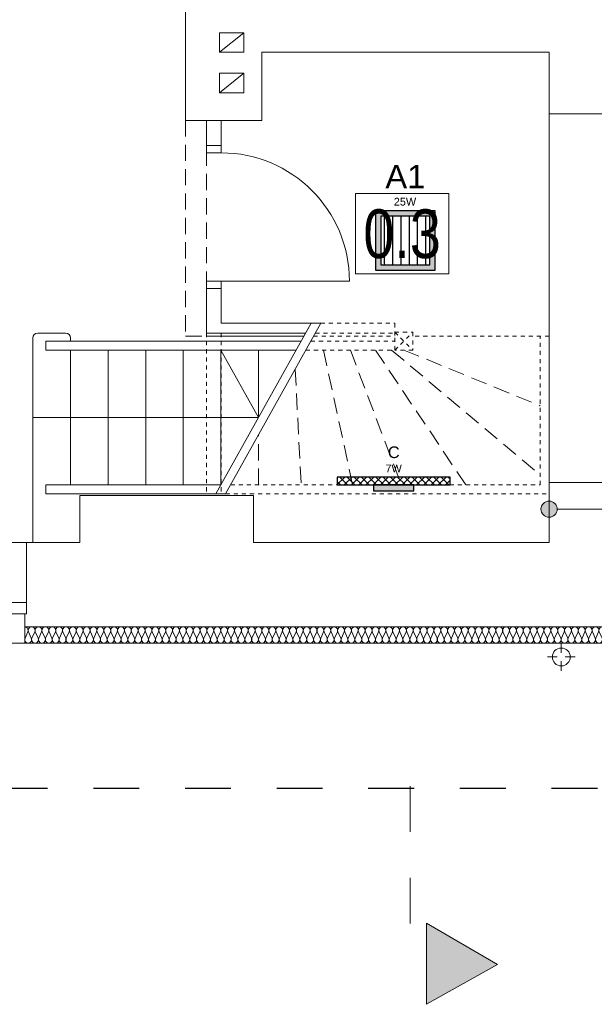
# Model space of a CAD drawing. Extents: x -635870 to -372006, y -44437 to 104716.
# Tile 204 of 221: x -475731 to -472192, y 26140 to 32205. Entities that reach past the tile are written whole.
import ezdxf
from ezdxf.enums import TextEntityAlignment as Align

# ---------------------------------------------------------------- set-up
doc = ezdxf.new("R2010")
doc.units = 0
doc.header["$MEASUREMENT"] = 0
for name, pattern in [('Dashed', [564.444447, 282.222223, -282.222223]), ('Hidden Line', [50, 25, -25]), ('Krawędzie ukryte', [150, 100, -50])]:
    doc.linetypes.add(name, pattern=pattern)
doc.layers.get('0').update_dxf_attribs({"color": 252})
for name, color, linetype in [('!OSWIETLENIE-LL', 1, 'Continuous'), ('Arch opisy', 252, 'Continuous'), ('Inwent Izolacje', 252, 'Continuous')]:
    doc.layers.add(name, color=color, linetype=linetype)
for name, color, linetype, lineweight in [('Arch opisy_Nr_Pióra__21', 252, 'Continuous', 9), ('INWENT DACH_Nr_Pióra__21', 252, 'Continuous', 9), ('Inwent Izolacje_Nr_Pióra__2', 252, 'Continuous', 13), ('INWENT KONST. DREWNIANA_Nr_Pióra__21', 252, 'Continuous', 9), ('INWENT OPISY_Nr_Pióra__21', 252, 'Continuous', 9), ('INWENT OPISY_Nr_Pióra__41', 252, 'Continuous', 15), ('INWENT. DRZWI_Nr_Pióra__5', 252, 'Continuous', 13), ('INWENT. OKNA_Nr_Pióra__5', 252, 'Continuous', 13), ('INWENT.ŚCIANY_Nr_Pióra__1', 252, 'Continuous', 25), ('INWENT.ŚCIANY_Nr_Pióra__20', 252, 'Continuous', 60), ('INWENT.ŚCIANY_Nr_Pióra__21', 252, 'Continuous', 9), ('INWENT.ŚCIANY_Nr_Pióra__3', 252, 'Continuous', 13), ('Istniejące schody_Nr_Pióra__21', 252, 'Continuous', 9), ('Istniejące stropy_Nr_Pióra__5', 252, 'Continuous', 13)]:
    doc.layers.add(name, color=color, linetype=linetype, lineweight=lineweight)
doc.styles.add('GENERATED_STYLE_3', font='ARIALN.TTF')
doc.styles.get("Standard").update_dxf_attribs({"font": 'arial.ttf', "bigfont": 'BIGFONT.SHX'})

# ---------------------------------------------------------------- blocks, each defined once
blk = doc.blocks.new('Izolacja cieplna 14_155', base_point=(-471930.2, 28464.5))
at = {"layer": 'Inwent Izolacje_Nr_Pióra__2', "linetype": 'Continuous'}
for p, q in [((-475680.8, 28434.7), (-475698.4, 28394.3)), ((-475659.6, 28394.3), (-475677.2, 28434.7)), ((-475638.4, 28434.7), (-475656, 28394.3)), ((-475617.2, 28394.3), (-475634.9, 28434.7)), ((-475596.1, 28434.7), (-475613.7, 28394.3)), ((-475574.9, 28394.3), (-475592.5, 28434.7)), ((-475553.7, 28434.7), (-475571.3, 28394.3)), ((-475532.5, 28394.3), (-475550.1, 28434.7)), ((-475511.3, 28434.7), (-475529, 28394.3)), ((-475490.2, 28394.3), (-475507.8, 28434.7)), ((-475469, 28434.7), (-475486.6, 28394.3)), ((-475447.8, 28394.3), (-475465.4, 28434.7)), ((-475426.6, 28434.7), (-475444.2, 28394.3)), ((-475405.4, 28394.3), (-475423.1, 28434.7)), ((-475384.3, 28434.7), (-475401.9, 28394.3)), ((-475363.1, 28394.3), (-475380.7, 28434.7)), ((-475341.9, 28434.7), (-475359.5, 28394.3)), ((-475320.7, 28394.3), (-475338.4, 28434.7)), ((-475299.5, 28434.7), (-475317.2, 28394.3)), ((-475278.4, 28394.3), (-475296, 28434.7)), ((-475257.2, 28434.7), (-475274.8, 28394.3)), ((-475236, 28394.3), (-475253.6, 28434.7)), ((-475214.8, 28434.7), (-475232.5, 28394.3)), ((-475193.7, 28394.3), (-475211.3, 28434.7)), ((-475172.5, 28434.7), (-475190.1, 28394.3)), ((-475151.3, 28394.3), (-475168.9, 28434.7)), ((-475130.1, 28434.7), (-475147.7, 28394.3)), ((-475108.9, 28394.3), (-475126.6, 28434.7)), ((-475087.8, 28434.7), (-475105.4, 28394.3)), ((-475066.6, 28394.3), (-475084.2, 28434.7)), ((-475045.4, 28434.7), (-475063, 28394.3)), ((-475024.2, 28394.3), (-475041.8, 28434.7)), ((-475003, 28434.7), (-475020.7, 28394.3)), ((-474981.9, 28394.3), (-474999.5, 28434.7)), ((-474960.7, 28434.7), (-474978.3, 28394.3)), ((-474939.5, 28394.3), (-474957.1, 28434.7)), ((-474918.3, 28434.7), (-474935.9, 28394.3)), ((-474897.1, 28394.3), (-474914.8, 28434.7)), ((-474876, 28434.7), (-474893.6, 28394.3)), ((-474854.8, 28394.3), (-474872.4, 28434.7)), ((-474833.6, 28434.7), (-474851.2, 28394.3)), ((-474812.4, 28394.3), (-474830, 28434.7)), ((-474791.2, 28434.7), (-474808.9, 28394.3)), ((-474770.1, 28394.3), (-474787.7, 28434.7)), ((-474748.9, 28434.7), (-474766.5, 28394.3)), ((-474727.7, 28394.3), (-474745.3, 28434.7)), ((-474706.5, 28434.7), (-474724.1, 28394.3)), ((-474685.3, 28394.3), (-474703, 28434.7)), ((-474664.2, 28434.7), (-474681.8, 28394.3)), ((-474643, 28394.3), (-474660.6, 28434.7)), ((-474621.8, 28434.7), (-474639.4, 28394.3)), ((-474600.6, 28394.3), (-474618.2, 28434.7)), ((-474579.4, 28434.7), (-474597.1, 28394.3)), ((-474558.3, 28394.3), (-474575.9, 28434.7)), ((-474537.1, 28434.7), (-474554.7, 28394.3)), ((-474515.9, 28394.3), (-474533.5, 28434.7)), ((-474494.7, 28434.7), (-474512.3, 28394.3)), ((-474473.5, 28394.3), (-474491.2, 28434.7)), ((-474452.4, 28434.7), (-474470, 28394.3)), ((-474431.2, 28394.3), (-474448.8, 28434.7)), ((-474410, 28434.7), (-474427.6, 28394.3)), ((-474388.8, 28394.3), (-474406.4, 28434.7)), ((-474367.6, 28434.7), (-474385.3, 28394.3)), ((-474346.5, 28394.3), (-474364.1, 28434.7)), ((-474325.3, 28434.7), (-474342.9, 28394.3)), ((-474304.1, 28394.3), (-474321.7, 28434.7)), ((-474282.9, 28434.7), (-474300.5, 28394.3)), ((-474261.7, 28394.3), (-474279.4, 28434.7)), ((-474240.6, 28434.7), (-474258.2, 28394.3)), ((-474219.4, 28394.3), (-474237, 28434.7)), ((-474198.2, 28434.7), (-474215.8, 28394.3)), ((-474177, 28394.3), (-474194.6, 28434.7)), ((-474155.8, 28434.7), (-474173.5, 28394.3)), ((-474134.7, 28394.3), (-474152.3, 28434.7)), ((-474113.5, 28434.7), (-474131.1, 28394.3)), ((-474092.3, 28394.3), (-474109.9, 28434.7)), ((-474071.1, 28434.7), (-474088.7, 28394.3)), ((-474049.9, 28394.3), (-474067.6, 28434.7)), ((-474028.8, 28434.7), (-474046.4, 28394.3)), ((-474007.6, 28394.3), (-474025.2, 28434.7)), ((-473986.4, 28434.7), (-474004, 28394.3)), ((-473965.2, 28394.3), (-473982.8, 28434.7)), ((-473944, 28434.7), (-473961.7, 28394.3)), ((-473922.9, 28394.3), (-473940.5, 28434.7)), ((-473901.7, 28434.7), (-473919.3, 28394.3)), ((-473880.5, 28394.3), (-473898.1, 28434.7)), ((-473859.3, 28434.7), (-473876.9, 28394.3)), ((-473838.1, 28394.3), (-473855.8, 28434.7)), ((-473817, 28434.7), (-473834.6, 28394.3)), ((-473795.8, 28394.3), (-473813.4, 28434.7)), ((-473774.6, 28434.7), (-473792.2, 28394.3)), ((-473753.4, 28394.3), (-473771, 28434.7)), ((-473732.2, 28434.7), (-473749.9, 28394.3)), ((-473711.1, 28394.3), (-473728.7, 28434.7)), ((-473689.9, 28434.7), (-473707.5, 28394.3)), ((-473668.7, 28394.3), (-473686.3, 28434.7)), ((-473647.5, 28434.7), (-473665.1, 28394.3)), ((-473626.3, 28394.3), (-473644, 28434.7)), ((-473605.2, 28434.7), (-473622.8, 28394.3)), ((-473584, 28394.3), (-473601.6, 28434.7)), ((-473562.8, 28434.7), (-473580.4, 28394.3)), ((-473541.6, 28394.3), (-473559.2, 28434.7)), ((-473520.4, 28434.7), (-473538.1, 28394.3)), ((-473499.3, 28394.3), (-473516.9, 28434.7)), ((-473478.1, 28434.7), (-473495.7, 28394.3)), ((-473456.9, 28394.3), (-473474.5, 28434.7)), ((-473435.7, 28434.7), (-473453.3, 28394.3)), ((-473414.5, 28394.3), (-473432.2, 28434.7)), ((-473393.4, 28434.7), (-473411, 28394.3)), ((-473372.2, 28394.3), (-473389.8, 28434.7)), ((-473351, 28434.7), (-473368.6, 28394.3)), ((-473329.8, 28394.3), (-473347.5, 28434.7)), ((-473308.6, 28434.7), (-473326.3, 28394.3)), ((-473287.5, 28394.3), (-473305.1, 28434.7)), ((-473266.3, 28434.7), (-473283.9, 28394.3)), ((-473245.1, 28394.3), (-473262.7, 28434.7)), ((-473223.9, 28434.7), (-473241.6, 28394.3)), ((-473202.8, 28394.3), (-473220.4, 28434.7)), ((-473181.6, 28434.7), (-473199.2, 28394.3)), ((-473160.4, 28394.3), (-473178, 28434.7)), ((-473139.2, 28434.7), (-473156.8, 28394.3)), ((-473118, 28394.3), (-473135.7, 28434.7)), ((-473096.9, 28434.7), (-473114.5, 28394.3)), ((-473075.7, 28394.3), (-473093.3, 28434.7)), ((-473054.5, 28434.7), (-473072.1, 28394.3)), ((-473033.3, 28394.3), (-473050.9, 28434.7)), ((-473012.1, 28434.7), (-473029.8, 28394.3)), ((-472991, 28394.3), (-473008.6, 28434.7)), ((-472969.8, 28434.7), (-472987.4, 28394.3)), ((-472948.6, 28394.3), (-472966.2, 28434.7)), ((-472927.4, 28434.7), (-472945, 28394.3)), ((-472906.2, 28394.3), (-472923.9, 28434.7)), ((-472885.1, 28434.7), (-472902.7, 28394.3)), ((-472863.9, 28394.3), (-472881.5, 28434.7)), ((-472842.7, 28434.7), (-472860.3, 28394.3)), ((-472821.5, 28394.3), (-472839.1, 28434.7)), ((-472800.3, 28434.7), (-472818, 28394.3)), ((-472779.2, 28394.3), (-472796.8, 28434.7)), ((-472758, 28434.7), (-472775.6, 28394.3)), ((-472736.8, 28394.3), (-472754.4, 28434.7)), ((-472715.6, 28434.7), (-472733.2, 28394.3)), ((-472694.4, 28394.3), (-472712.1, 28434.7)), ((-472673.3, 28434.7), (-472690.9, 28394.3)), ((-472652.1, 28394.3), (-472669.7, 28434.7)), ((-472630.9, 28434.7), (-472648.5, 28394.3)), ((-472609.7, 28394.3), (-472627.3, 28434.7)), ((-472588.5, 28434.7), (-472606.2, 28394.3)), ((-472567.4, 28394.3), (-472585, 28434.7)), ((-472546.2, 28434.7), (-472563.8, 28394.3)), ((-472525, 28394.3), (-472542.6, 28434.7)), ((-472503.8, 28434.7), (-472521.4, 28394.3)), ((-472482.6, 28394.3), (-472500.3, 28434.7)), ((-472461.5, 28434.7), (-472479.1, 28394.3)), ((-472440.3, 28394.3), (-472457.9, 28434.7)), ((-472419.1, 28434.7), (-472436.7, 28394.3)), ((-472397.9, 28394.3), (-472415.5, 28434.7)), ((-472376.7, 28434.7), (-472394.4, 28394.3)), ((-472355.6, 28394.3), (-472373.2, 28434.7)), ((-472334.4, 28434.7), (-472352, 28394.3)), ((-472313.2, 28394.3), (-472330.8, 28434.7)), ((-472292, 28434.7), (-472309.6, 28394.3)), ((-472270.8, 28394.3), (-472288.5, 28434.7)), ((-472249.7, 28434.7), (-472267.3, 28394.3)), ((-472228.5, 28394.3), (-472246.1, 28434.7)), ((-472207.3, 28434.7), (-472224.9, 28394.3)), ((-472186.1, 28394.3), (-472203.7, 28434.7)), ((-472164.9, 28434.7), (-472182.6, 28394.3)), ((-472143.8, 28394.3), (-472161.4, 28434.7)), ((-472122.6, 28434.7), (-472140.2, 28394.3)), ((-472101.4, 28394.3), (-472119, 28434.7)), ((-472080.2, 28434.7), (-472097.8, 28394.3)), ((-472059, 28394.3), (-472076.7, 28434.7)), ((-472037.9, 28434.7), (-472055.5, 28394.3)), ((-472016.7, 28394.3), (-472034.3, 28434.7)), ((-471995.5, 28434.7), (-472013.1, 28394.3)), ((-471974.3, 28394.3), (-471991.9, 28434.7)), ((-471953.1, 28434.7), (-471970.8, 28394.3)), ((-471932, 28394.3), (-471949.6, 28434.7))]:
    blk.add_line(p, q, dxfattribs=at)
for centre, start_param, end_param in [((-475700.2, 28443.3), 1.158004, 3.141593), ((-475657.8, 28443.3), 1.158004, 5.125183), ((-475615.5, 28443.3), 1.158004, 5.125183), ((-475573.1, 28443.3), 1.158004, 5.125183), ((-475530.7, 28443.3), 1.158004, 5.125183), ((-475488.4, 28443.3), 1.158004, 5.125183), ((-475446, 28443.3), 1.158004, 5.125183), ((-475403.7, 28443.3), 1.158004, 5.125183), ((-475361.3, 28443.3), 1.158004, 5.125183), ((-475318.9, 28443.3), 1.158004, 5.125183), ((-475276.6, 28443.3), 1.158004, 5.125183), ((-475234.2, 28443.3), 1.158004, 5.125183), ((-475191.9, 28443.3), 1.158004, 5.125183), ((-475149.5, 28443.3), 1.158004, 5.125183), ((-475107.2, 28443.3), 1.158004, 5.125183), ((-475064.8, 28443.3), 1.158004, 5.125183), ((-475022.4, 28443.3), 1.158004, 5.125183), ((-474980.1, 28443.3), 1.158004, 5.125183), ((-474937.7, 28443.3), 1.158004, 5.125183), ((-474895.4, 28443.3), 1.158004, 5.125183), ((-474853, 28443.3), 1.158004, 5.125183), ((-474810.6, 28443.3), 1.158004, 5.125183), ((-474768.3, 28443.3), 1.158004, 5.125183), ((-474725.9, 28443.3), 1.158004, 5.125183), ((-474683.6, 28443.3), 1.158004, 5.125183), ((-474641.2, 28443.3), 1.158004, 5.125183), ((-474598.8, 28443.3), 1.158004, 5.125183), ((-474556.5, 28443.3), 1.158004, 5.125183), ((-474514.1, 28443.3), 1.158004, 5.125183), ((-474471.8, 28443.3), 1.158004, 5.125183), ((-474429.4, 28443.3), 1.158004, 5.125183), ((-474387, 28443.3), 1.158004, 5.125183), ((-474344.7, 28443.3), 1.158004, 5.125183), ((-474302.3, 28443.3), 1.158004, 5.125183), ((-474260, 28443.3), 1.158004, 5.125183), ((-474217.6, 28443.3), 1.158004, 5.125183), ((-474175.2, 28443.3), 1.158004, 5.125183), ((-474132.9, 28443.3), 1.158004, 5.125183), ((-474090.5, 28443.3), 1.158004, 5.125183), ((-474048.2, 28443.3), 1.158004, 5.125183), ((-474005.8, 28443.3), 1.158004, 5.125183), ((-473963.4, 28443.3), 1.158004, 5.125183), ((-473921.1, 28443.3), 1.158004, 5.125183), ((-473878.7, 28443.3), 1.158004, 5.125183), ((-473836.4, 28443.3), 1.158004, 5.125183), ((-473794, 28443.3), 1.158004, 5.125183), ((-473751.6, 28443.3), 1.158004, 5.125183), ((-473709.3, 28443.3), 1.158004, 5.125183), ((-473666.9, 28443.3), 1.158004, 5.125183), ((-473624.6, 28443.3), 1.158004, 5.125183), ((-473582.2, 28443.3), 1.158004, 5.125183), ((-473539.8, 28443.3), 1.158004, 5.125183), ((-473497.5, 28443.3), 1.158004, 5.125183), ((-473455.1, 28443.3), 1.158004, 5.125183), ((-473412.8, 28443.3), 1.158004, 5.125183), ((-473370.4, 28443.3), 1.158004, 5.125183), ((-473328.1, 28443.3), 1.158004, 5.125183), ((-473285.7, 28443.3), 1.158004, 5.125183), ((-473243.3, 28443.3), 1.158004, 5.125183), ((-473201, 28443.3), 1.158004, 5.125183), ((-473158.6, 28443.3), 1.158004, 5.125183), ((-473116.3, 28443.3), 1.158004, 5.125183), ((-473073.9, 28443.3), 1.158004, 5.125183), ((-473031.5, 28443.3), 1.158004, 5.125183), ((-472989.2, 28443.3), 1.158004, 5.125183), ((-472946.8, 28443.3), 1.158004, 5.125183), ((-472904.5, 28443.3), 1.158004, 5.125183), ((-472862.1, 28443.3), 1.158004, 5.125183), ((-472819.7, 28443.3), 1.158004, 5.125183), ((-472777.4, 28443.3), 1.158004, 5.125183), ((-472735, 28443.3), 1.158004, 5.125183), ((-472692.7, 28443.3), 1.158004, 5.125183), ((-472650.3, 28443.3), 1.158004, 5.125183), ((-472607.9, 28443.3), 1.158004, 5.125183), ((-472565.6, 28443.3), 1.158004, 5.125183), ((-472523.2, 28443.3), 1.158004, 5.125183), ((-472480.9, 28443.3), 1.158004, 5.125183), ((-472438.5, 28443.3), 1.158004, 5.125183), ((-472396.1, 28443.3), 1.158004, 5.125183), ((-472353.8, 28443.3), 1.158004, 5.125183), ((-472311.4, 28443.3), 1.158004, 5.125183), ((-472269.1, 28443.3), 1.158004, 5.125183), ((-472226.7, 28443.3), 1.158004, 5.125183), ((-472184.3, 28443.3), 1.158004, 5.125183), ((-472142, 28443.3), 1.158004, 5.125183), ((-472099.6, 28443.3), 1.158004, 5.125183), ((-472057.3, 28443.3), 1.158004, 5.125183), ((-472014.9, 28443.3), 1.158004, 5.125183), ((-471972.5, 28443.3), 1.158004, 5.125183), ((-471930.2, 28443.3), 3.141593, 5.125182), ((-475679, 28385.8), 4.299595, 8.266775), ((-475636.6, 28385.8), 4.299595, 8.266775), ((-475594.3, 28385.8), 4.299595, 8.266775), ((-475551.9, 28385.8), 4.299595, 8.266775), ((-475509.6, 28385.8), 4.299595, 8.266775), ((-475467.2, 28385.8), 4.299595, 8.266775), ((-475424.8, 28385.8), 4.299595, 8.266775), ((-475382.5, 28385.8), 4.299595, 8.266775), ((-475340.1, 28385.8), 4.299595, 8.266775), ((-475297.8, 28385.8), 4.299595, 8.266775), ((-475255.4, 28385.8), 4.299595, 8.266775), ((-475213.1, 28385.8), 4.299595, 8.266775), ((-475170.7, 28385.8), 4.299595, 8.266775), ((-475128.3, 28385.8), 4.299595, 8.266775), ((-475086, 28385.8), 4.299595, 8.266775), ((-475043.6, 28385.8), 4.299595, 8.266775), ((-475001.3, 28385.8), 4.299595, 8.266775), ((-474958.9, 28385.8), 4.299595, 8.266775), ((-474916.5, 28385.8), 4.299595, 8.266775), ((-474874.2, 28385.8), 4.299595, 8.266775), ((-474831.8, 28385.8), 4.299595, 8.266775), ((-474789.5, 28385.8), 4.299595, 8.266775), ((-474747.1, 28385.8), 4.299595, 8.266775), ((-474704.7, 28385.8), 4.299595, 8.266775), ((-474662.4, 28385.8), 4.299595, 8.266775), ((-474620, 28385.8), 4.299595, 8.266775), ((-474577.7, 28385.8), 4.299595, 8.266775), ((-474535.3, 28385.8), 4.299595, 8.266775), ((-474492.9, 28385.8), 4.299595, 8.266775), ((-474450.6, 28385.8), 4.299595, 8.266775), ((-474408.2, 28385.8), 4.299595, 8.266775), ((-474365.9, 28385.8), 4.299595, 8.266775), ((-474323.5, 28385.8), 4.299595, 8.266775), ((-474281.1, 28385.8), 4.299595, 8.266775), ((-474238.8, 28385.8), 4.299595, 8.266775), ((-474196.4, 28385.8), 4.299595, 8.266775), ((-474154.1, 28385.8), 4.299595, 8.266775), ((-474111.7, 28385.8), 4.299595, 8.266775), ((-474069.3, 28385.8), 4.299595, 8.266775), ((-474027, 28385.8), 4.299595, 8.266775), ((-473984.6, 28385.8), 4.299595, 8.266775), ((-473942.3, 28385.8), 4.299595, 8.266775), ((-473899.9, 28385.8), 4.299595, 8.266775), ((-473857.5, 28385.8), 4.299595, 8.266775), ((-473815.2, 28385.8), 4.299595, 8.266775), ((-473772.8, 28385.8), 4.299595, 8.266775), ((-473730.5, 28385.8), 4.299595, 8.266775), ((-473688.1, 28385.8), 4.299595, 8.266775), ((-473645.7, 28385.8), 4.299595, 8.266775), ((-473603.4, 28385.8), 4.299595, 8.266775), ((-473561, 28385.8), 4.299595, 8.266775), ((-473518.7, 28385.8), 4.299595, 8.266775), ((-473476.3, 28385.8), 4.299595, 8.266775), ((-473433.9, 28385.8), 4.299595, 8.266775), ((-473391.6, 28385.8), 4.299595, 8.266775), ((-473349.2, 28385.8), 4.299595, 8.266775), ((-473306.9, 28385.8), 4.299595, 8.266775), ((-473264.5, 28385.8), 4.299595, 8.266775), ((-473222.2, 28385.8), 4.299595, 8.266775), ((-473179.8, 28385.8), 4.299595, 8.266775), ((-473137.4, 28385.8), 4.299595, 8.266775), ((-473095.1, 28385.8), 4.299595, 8.266775), ((-473052.7, 28385.8), 4.299595, 8.266775), ((-473010.4, 28385.8), 4.299595, 8.266775), ((-472968, 28385.8), 4.299595, 8.266775), ((-472925.6, 28385.8), 4.299595, 8.266775), ((-472883.3, 28385.8), 4.299595, 8.266775), ((-472840.9, 28385.8), 4.299595, 8.266775), ((-472798.6, 28385.8), 4.299595, 8.266775), ((-472756.2, 28385.8), 4.299595, 8.266775), ((-472713.8, 28385.8), 4.299595, 8.266775), ((-472671.5, 28385.8), 4.299595, 8.266775), ((-472629.1, 28385.8), 4.299595, 8.266775), ((-472586.8, 28385.8), 4.299595, 8.266775), ((-472544.4, 28385.8), 4.299595, 8.266775), ((-472502, 28385.8), 4.299595, 8.266775), ((-472459.7, 28385.8), 4.299595, 8.266775), ((-472417.3, 28385.8), 4.299595, 8.266775), ((-472375, 28385.8), 4.299595, 8.266775), ((-472332.6, 28385.8), 4.299595, 8.266775), ((-472290.2, 28385.8), 4.299595, 8.266775), ((-472247.9, 28385.8), 4.299595, 8.266775), ((-472205.5, 28385.8), 4.299595, 8.266775), ((-472163.2, 28385.8), 4.299595, 8.266775), ((-472120.8, 28385.8), 4.299595, 8.266775), ((-472078.4, 28385.8), 4.299595, 8.266775), ((-472036.1, 28385.8), 4.299595, 8.266775), ((-471993.7, 28385.8), 4.299595, 8.266775), ((-471951.4, 28385.8), 4.299595, 8.266775)]:
    blk.add_ellipse(centre, major_axis=(0, -21.3), ratio=0.995861, start_param=start_param, end_param=end_param, dxfattribs=at)
blk = doc.blocks.new('Linia_97', base_point=(-472470.2, 29189.8))
at = {"layer": 'Arch opisy_Nr_Pióra__21', "linetype": 'Continuous'}
for points in [[(-472420.2, 29189.8), (-472424, 29208.9), (-472434.8, 29225.1), (-472451.1, 29236), (-472470.2, 29239.8), (-472489.3, 29236), (-472505.5, 29225.1), (-472516.4, 29208.9), (-472520.2, 29189.8), (-472516.4, 29170.6), (-472505.5, 29154.4), (-472489.3, 29143.6), (-472470.2, 29139.8), (-472451.1, 29143.6), (-472434.8, 29154.4), (-472424, 29170.6)], [(-471790.2, 29189.8), (-471794, 29208.9), (-471804.8, 29225.1), (-471821.1, 29236), (-471840.2, 29239.8), (-471859.3, 29236), (-471875.5, 29225.1), (-471886.4, 29208.9), (-471890.2, 29189.8), (-471886.4, 29170.6), (-471875.5, 29154.4), (-471859.3, 29143.6), (-471840.2, 29139.8), (-471821.1, 29143.6), (-471804.8, 29154.4), (-471794, 29170.6)]]:
    blk.add_hatch(color=256, dxfattribs=at).paths.add_polyline_path(points, flags=0)
blk.add_line((-472420.2, 29189.8), (-471890.2, 29189.8), dxfattribs=at)
for centre in [(-472470.2, 29189.8), (-471840.2, 29189.8)]:
    blk.add_circle(centre, 50, dxfattribs=at)
blk = doc.blocks.new('SQ300_1')
h = blk.add_hatch(color=256)
h.dxf.hatch_style = 1
h.paths.add_polyline_path([(-15.25, -15.25), (-15.25, 15.25), (15.25, 15.25), (15.25, -15.25)])
h.paths.add_polyline_path([(-12.5, -12.5), (-12.5, 12.5), (12.5, 12.5), (12.5, -12.5)], flags=16)
h = blk.add_hatch()
h.set_pattern_fill('ANSI31', color=256, scale=34, angle=45)
h.paths.add_polyline_path([(-12.5, -12.5), (-12.5, 12.5), (12.5, 12.5), (12.5, -12.5)])
for points in [[(-15.25, -15.25), (15.25, -15.25), (15.25, 15.25), (-15.25, 15.25)], [(-12.5, -12.5), (12.5, -12.5), (12.5, 12.5), (-12.5, 12.5)]]:
    blk.add_lwpolyline(points, close=True)
for tag, height, p in [('SYMBOL', 12, (0, 23.18)), ('MOC', 4, (-0.18, 16.69))]:
    blk.add_attdef(tag, text='', height=height).set_placement(p, align=Align.BOTTOM_CENTER)
blk = doc.blocks.new('BARIS_KINKIET_579_1')
h = blk.add_hatch()
h.set_pattern_fill('ANSI37', color=256, scale=21)
h.set_pattern_definition([(45, (0, 3.1), (-1.85616, 1.85616), []), (135, (0, 3.1), (-1.85616, -1.85616), [])])
h.paths.add_polyline_path([(-29, 1.1), (-29, 5.1), (29, 5.1), (29, 1.1)])
h = blk.add_hatch(color=256)
h.dxf.hatch_style = 1
h.paths.add_polyline_path([(-10.35, -2), (-10.35, 1.1), (10.35, 1.1), (10.35, -2)])
for points in [[(-29, 1.1), (29, 1.1), (29, 5.1), (-29, 5.1)], [(-10.35, -2), (10.35, -2), (10.35, 1.1), (-10.35, 1.1)]]:
    blk.add_lwpolyline(points, close=True)
for tag, height, p in [('SYMBOL', 6, (0, 13.03)), ('MOC', 4, (-0.07, 6.32))]:
    blk.add_attdef(tag, text='', height=height).set_placement(p, align=Align.BOTTOM_CENTER)

msp = doc.modelspace()

# ---------------------------------------------------------------- hatches: boundary and pattern name
at = {"layer": 'INWENT OPISY_Nr_Pióra__21', "linetype": 'Continuous', "lineweight": 15}
msp.add_hatch(color=252, dxfattribs=at).paths.add_polyline_path([(-472788.9, 26384.5), (-473225.2, 26140.2), (-473225.2, 26640.2)], flags=0)

# ---------------------------------------------------------------- linework, layer by layer
at = {"layer": 'INWENT DACH_Nr_Pióra__21', "color": 252, "linetype": 'Continuous', "lineweight": 15}
for p, q in [((-472395.2, 28304.5), (-472395.2, 28364.5)), ((-472420.2, 28279.5), (-472480.2, 28279.5)), ((-472370.2, 28279.5), (-472310.2, 28279.5)), ((-472395.2, 28254.5), (-472395.2, 28194.5))]:
    msp.add_line(p, q, dxfattribs=at)
msp.add_circle((-472395.2, 28279.5), 55, dxfattribs=at)
at = {"layer": 'INWENT KONST. DREWNIANA_Nr_Pióra__21', "color": 252, "linetype": 'Continuous', "lineweight": 15}
for p, q in [((-474350.2, 32124.5), (-474500.2, 32124.5)), ((-474500.2, 32004.5), (-474500.2, 32124.5)), ((-474500.2, 32004.5), (-474350.2, 32124.5)), ((-474350.2, 32004.5), (-474350.2, 32124.5)), ((-474350.2, 32004.5), (-474500.2, 32004.5)), ((-474500.2, 31754.5), (-474500.2, 31874.5)), ((-474350.2, 31874.5), (-474500.2, 31874.5)), ((-474500.2, 31754.5), (-474350.2, 31874.5)), ((-474350.2, 31754.5), (-474350.2, 31874.5)), ((-474350.2, 31754.5), (-474500.2, 31754.5))]:
    msp.add_line(p, q, dxfattribs=at)
at = {"layer": 'INWENT OPISY_Nr_Pióra__41', "color": 252, "linetype": 'Dashed', "lineweight": 15}
msp.add_line((-473325.2, 27484.5), (-473325.2, 26384.5), dxfattribs=at)
at = {"layer": 'INWENT OPISY_Nr_Pióra__41', "color": 252, "linetype": 'Continuous', "lineweight": 15}
for p, q in [((-473225.2, 26140.2), (-473225.2, 26640.2)), ((-472788.9, 26384.5), (-473225.2, 26640.2)), ((-473225.2, 26140.2), (-472788.9, 26384.5))]:
    msp.add_line(p, q, dxfattribs=at)
at = {"layer": 'INWENT. DRZWI_Nr_Pióra__5', "color": 252, "linetype": 'Continuous', "lineweight": 15}
for p, q in [((-474580.2, 31384.5), (-474580.2, 31429.5)), ((-474490.2, 31429.5), (-474490.2, 31384.5)), ((-474490.2, 31384.5), (-474580.2, 31384.5)), ((-474490.2, 30594.5), (-474580.2, 30594.5)), ((-474580.2, 30594.5), (-474580.2, 30549.5)), ((-474490.2, 30549.5), (-474490.2, 30594.5)), ((-474490.2, 30594.5), (-473700.2, 30594.5))]:
    msp.add_line(p, q, dxfattribs=at)
msp.add_arc((-474490.2, 30594.5), 790, 0, 90, dxfattribs=at)
at = {"layer": 'INWENT. OKNA_Nr_Pióra__5', "color": 252, "linetype": 'Continuous', "lineweight": 15}
for p, q in [((-477960.2, 28614.5), (-475690.2, 28614.5)), ((-475690.2, 28614.5), (-475690.2, 28544.5)), ((-477960.2, 28544.5), (-475690.2, 28544.5))]:
    msp.add_line(p, q, dxfattribs=at)
at = {"layer": 'INWENT.ŚCIANY_Nr_Pióra__1', "color": 252, "linetype": 'Continuous', "lineweight": 15}
for p, q in [((-474710.2, 32464.5), (-474710.2, 31584.5)), ((-474240.2, 31584.5), (-474240.2, 32004.5)), ((-474240.2, 32004.5), (-472470.2, 32004.5)), ((-472470.2, 31624.5), (-472050.2, 31624.5)), ((-474710.2, 31584.5), (-474240.2, 31584.5)), ((-472470.2, 29354.5), (-472050.2, 29354.5)), ((-475360.2, 29274.5), (-475360.2, 28984.5)), ((-475690.2, 28984.5), (-475690.2, 28544.5)), ((-475690.2, 28984.5), (-475360.2, 28984.5)), ((-475690.2, 28544.5), (-475700.2, 28544.5)), ((-475700.2, 28544.5), (-475700.2, 28464.5)), ((-475700.2, 28464.5), (-471930.2, 28464.5))]:
    msp.add_line(p, q, dxfattribs=at)
at = {"layer": 'INWENT.ŚCIANY_Nr_Pióra__20', "color": 252, "linetype": 'Continuous', "lineweight": 15}
for p, q in [((-472470.2, 32004.5), (-472470.2, 31624.5)), ((-472470.2, 29354.5), (-472470.2, 31624.5)), ((-472470.2, 29354.5), (-472470.2, 28984.5)), ((-475360.2, 29274.5), (-474290.2, 29274.5)), ((-474290.2, 29274.5), (-474290.2, 28984.5)), ((-474290.2, 28984.5), (-472470.2, 28984.5))]:
    msp.add_line(p, q, dxfattribs=at)
at = {"layer": 'INWENT.ŚCIANY_Nr_Pióra__20', "color": 252, "linetype": 'Dashed', "lineweight": 30}
msp.add_line((-493903.7, 27470.7), (-469728.7, 27470.7), dxfattribs=at)
at = {"layer": 'INWENT.ŚCIANY_Nr_Pióra__21', "color": 252, "linetype": 'Continuous', "lineweight": 15}
for p, q in [((-474580.2, 31584.5), (-474580.2, 31429.5)), ((-474490.2, 31584.5), (-474490.2, 31429.5)), ((-474580.2, 31429.5), (-474490.2, 31429.5)), ((-474580.2, 30549.5), (-474490.2, 30549.5)), ((-474580.2, 30549.5), (-474580.2, 30254.5)), ((-474490.2, 30549.5), (-474490.2, 30334.5)), ((-474490.2, 30334.5), (-473876.4, 30334.5)), ((-473936.4, 30334.5), (-473981.1, 30254.5)), ((-474580.2, 30274.5), (-473969.9, 30274.5)), ((-474580.2, 30254.5), (-473981.1, 30254.5)), ((-477960.2, 28984.5), (-475690.2, 28984.5)), ((-477950.2, 28364.5), (-475700.2, 28364.5))]:
    msp.add_line(p, q, dxfattribs=at)
at = {"layer": 'INWENT.ŚCIANY_Nr_Pióra__21', "color": 252, "linetype": 'Hidden Line', "lineweight": 15}
for p, q in [((-473876.4, 30334.5), (-473420.2, 30334.5)), ((-473420.2, 30334.5), (-473420.2, 30254.5)), ((-474580.2, 30274.5), (-474580.2, 29284.5)), ((-474490.2, 30274.5), (-474490.2, 29284.5)), ((-473909.9, 30274.5), (-473420.2, 30274.5)), ((-473921.1, 30254.5), (-473420.2, 30254.5))]:
    msp.add_line(p, q, dxfattribs=at)
at = {"layer": 'INWENT.ŚCIANY_Nr_Pióra__3', "color": 252, "linetype": 'Continuous', "lineweight": 15}
for p, q in [((-475700.2, 28464.5), (-475700.2, 28364.5)), ((-475700.2, 28364.5), (-471830.2, 28364.5))]:
    msp.add_line(p, q, dxfattribs=at)
at = {"layer": 'Istniejące schody_Nr_Pióra__21', "color": 252, "linetype": 'Continuous', "lineweight": 15}
for p, q in [((-474522.6, 29284.5), (-473936.4, 30334.5)), ((-474462.6, 29284.5), (-473876.4, 30334.5)), ((-475620.2, 30274.5), (-475448.5, 30274.5)), ((-475650.2, 28984.5), (-475650.2, 30244.5)), ((-475570.2, 30224.5), (-473997.8, 30224.5)), ((-475570.2, 30169.5), (-475570.2, 30224.5)), ((-475418.5, 30224.5), (-475418.5, 30244.5)), ((-475570.2, 30169.5), (-474028.5, 30169.5)), ((-475418.5, 29339.5), (-475418.5, 30169.5)), ((-475186.9, 29339.5), (-475186.9, 30169.5)), ((-474955.2, 29339.5), (-474955.2, 30169.5)), ((-474723.5, 29339.5), (-474723.5, 30169.5)), ((-474491.9, 29339.5), (-474491.9, 30169.5)), ((-474260.2, 29754.5), (-474491.9, 30169.5)), ((-474260.2, 29754.5), (-474260.2, 30169.5)), ((-474260.2, 29754.5), (-475650.2, 29754.5)), ((-475570.2, 29339.5), (-474491.9, 29339.5)), ((-475570.2, 29284.5), (-475570.2, 29339.5)), ((-475570.2, 29284.5), (-474462.6, 29284.5))]:
    msp.add_line(p, q, dxfattribs=at)
at = {"layer": 'Istniejące schody_Nr_Pióra__21', "color": 252, "linetype": 'Hidden Line', "lineweight": 15}
for p, q in [((-473420.2, 30169.5), (-473420.2, 30279.5)), ((-473420.2, 30279.5), (-473310.2, 30279.5)), ((-473420.2, 30169.5), (-473310.2, 30279.5)), ((-473420.2, 30279.5), (-473310.2, 30169.5)), ((-473310.2, 30279.5), (-473310.2, 30169.5)), ((-473937.8, 30224.5), (-473420.2, 30224.5)), ((-472470.2, 30254.5), (-473310.2, 30254.5)), ((-472525.2, 29339.5), (-472525.2, 30254.5)), ((-472470.2, 29284.5), (-472470.2, 30254.5)), ((-473968.5, 30169.5), (-473420.2, 30169.5)), ((-473310.2, 30169.5), (-473420.2, 30169.5)), ((-474431.9, 29339.5), (-472525.2, 29339.5)), ((-474462.6, 29284.5), (-472470.2, 29284.5))]:
    msp.add_line(p, q, dxfattribs=at)
at = {"layer": 'Istniejące schody_Nr_Pióra__21', "color": 252, "linetype": 'Krawędzie ukryte', "lineweight": 15}
for p, q in [((-473860.2, 30169.5), (-473680.2, 29339.5)), ((-473694.4, 30169.5), (-473380.2, 29339.5)), ((-473540.2, 30169.5), (-472982.7, 29339.5)), ((-473440.2, 30169.5), (-472525.2, 29399.5)), ((-473365.2, 30169.5), (-472525.2, 29827)), ((-474034.2, 30051.9), (-473997.7, 29339.5)), ((-474260.2, 29339.5), (-474260.2, 29647.1))]:
    msp.add_line(p, q, dxfattribs=at)
at = {"layer": 'Istniejące schody_Nr_Pióra__21', "color": 252, "linetype": 'Continuous', "lineweight": 15}
for centre, start, end in [((-475620.2, 30244.5), 90, 180), ((-475448.5, 30244.5), 0, 90)]:
    msp.add_arc(centre, 30, start, end, dxfattribs=at)
at = {"layer": 'Istniejące stropy_Nr_Pióra__5', "color": 252, "linetype": 'Krawędzie ukryte', "lineweight": 15}
for p, q in [((-474710.2, 31584.5), (-474710.2, 30254.5)), ((-474580.2, 30254.5), (-474580.2, 31584.5)), ((-474710.2, 30254.5), (-474580.2, 30254.5))]:
    msp.add_line(p, q, dxfattribs=at)

# ---------------------------------------------------------------- block references
at = {"layer": '!OSWIETLENIE-LL', "xscale": 12, "yscale": 12, "zscale": 12}
msp.add_blockref('BARIS_KINKIET_579_1', (-473427, 29326.3), dxfattribs=at).add_auto_attribs({'SYMBOL': 'C', 'MOC': '7W'})
at = {"layer": 'Arch opisy', "color": 252, "linetype": 'Continuous', "lineweight": 15}
msp.add_blockref('Linia_97', (-472470.2, 29189.8), dxfattribs=at)
at = {"layer": 'Inwent Izolacje', "color": 252, "linetype": 'Continuous', "lineweight": 15}
msp.add_blockref('Izolacja cieplna 14_155', (-471930.2, 28464.5), dxfattribs=at)

# ---------------------------------------------------------------- wipeouts: each hides what was drawn before it
at = {"color": 252, "linetype": 'Continuous', "lineweight": 15, "ltscale": 1897529.263251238}
msp.add_wipeout([(-473663.7, 31134.2), (-473087.7, 31134.2), (-473087.7, 30640.1), (-473663.7, 30640.1)], dxfattribs=at).dxf.layer = 'INWENT OPISY_Nr_Pióra__21'

# ---------------------------------------------------------------- next in the draw order: linework, layer by layer
at = {"layer": 'INWENT OPISY_Nr_Pióra__21', "color": 252, "linetype": 'Continuous', "lineweight": 15, "flags": 128}
msp.add_lwpolyline([(-473663.7, 31134.2), (-473087.7, 31134.2), (-473087.7, 30640.1), (-473663.7, 30640.1)], close=True, dxfattribs=at)

# ---------------------------------------------------------------- next in the draw order: block references
at = {"layer": '!OSWIETLENIE-LL', "xscale": 12, "yscale": 12, "zscale": 12}
msp.add_blockref('SQ300_1', (-473355.7, 30844.9), dxfattribs=at).add_auto_attribs({'SYMBOL': 'A1', 'MOC': '25W'})

# ---------------------------------------------------------------- next in the draw order: texts
at = {"layer": 'INWENT OPISY_Nr_Pióra__21', "color": 252, "linetype": 'Continuous', "lineweight": 15, "insert": (-473375.7, 30732), "char_height": 300, "attachment_point": 8, "style": 'GENERATED_STYLE_3'}
msp.add_mtext('{0.3 }', dxfattribs=at)

doc.saveas('drawing.dxf')
